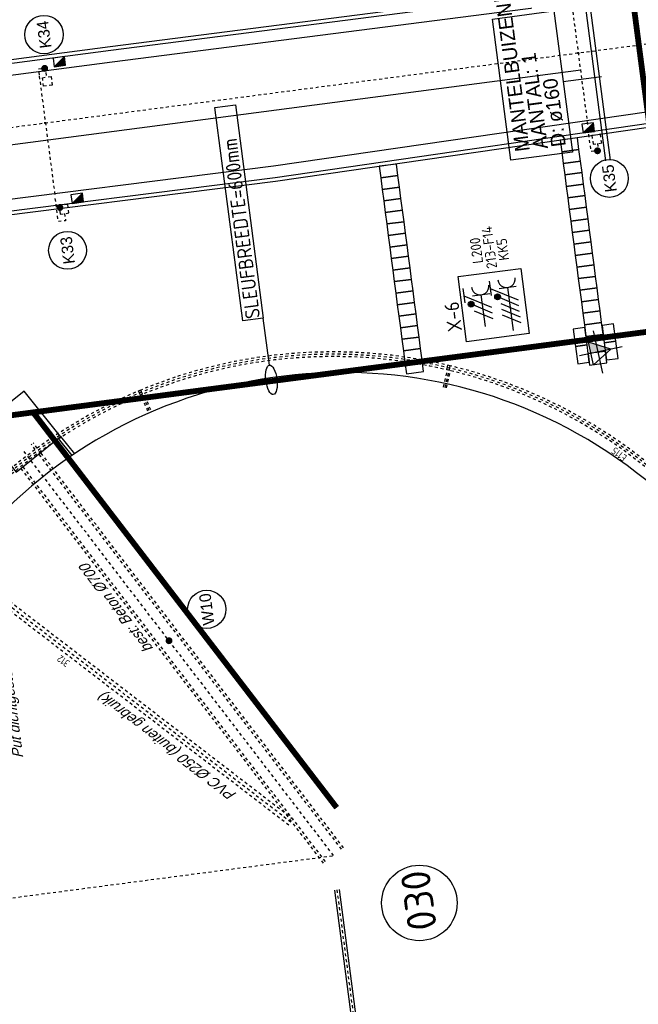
# Model space of a CAD drawing. Header units: metres. Extents: x 118052 to 118564, y 454784 to 455719.
# Tile 80 of 160: x 118248 to 118269, y 455292 to 455326. Entities that reach past the tile are written whole.
import ezdxf
from ezdxf.enums import TextEntityAlignment as Align

# ---------------------------------------------------------------- set-up
doc = ezdxf.new("R2010")
doc.units = ezdxf.units.M
doc.header["$LTSCALE"] = 0.5
for name, pattern in [('DASHED', [19.05, 12.7, -6.35]), ('Tauw_HIDDEN2', [5.6, 4, -1.6]), ('Tauw_L_Center1', [13, 8, -1.67, 1.66, -1.67]), ('Tauw_L_Center2', [6.499, 4, -0.833, 0.833, -0.833]), ('Tauw_Stramien', [13, 8, -1.67, 1.66, -1.67])]:
    doc.linetypes.add(name, pattern=pattern)
for name, color, linetype in [('_gebouwen', 7, 'Continuous'), ('_grastegel 40x60', 252, 'Continuous'), ('_molgoot', 7, 'Continuous'), ('_ob10', 7, 'Continuous'), ('_straatkolk', 7, 'Continuous'), ('_tb13', 7, 'Continuous'), ('A06-001-01', 7, 'Continuous'), ('BHV plan', 7, 'Continuous'), ('EL6221--', 6, 'Continuous'), ('EL6222--', 6, 'Continuous'), ('EL_N_A_EB00----REVISIE~-_-----', 1, 'Continuous'), ('GRAAFWERKZAAMHEDEN', 6, 'Continuous'), ('KABELLOOP', 6, 'Continuous'), ('Koningsstal VIEUWPORT', 254, 'Continuous'), ('ZU_B_-_AB00----ONDERDEEL__18_^200~-_-----', 1, 'Continuous'), ('ZU_B_-_AL999---LS_pvc250_zbr00__18_^200~-_-----', 1, 'Continuous'), ('ZU_B_-_AL999---LW_bet700-85_gw__18_^200~-_-----', 1, 'Continuous'), ('ZU_B_-_AL999---LW_bet700-85_gw__20_^200~M_-----', 1, 'Continuous'), ('ZU_B_-_EL999---LK_pvc125_sdr00~H_-----', 1, 'Tauw_L_Center2'), ('ZU_B_-_EL999---LS_pvc250_sdr00~H_-----', 1, 'Tauw_L_Center2'), ('ZU_B_-_EL999---LS_pvc250_zbr00~H_-----', 1, 'Tauw_L_Center2'), ('ZU_B_-_EL999---LS_pvc250_zbr00~W_-----', 8, 'Tauw_HIDDEN2'), ('ZU_B_-_EL999---LW_bet700-85_gw~H_-----', 1, 'Tauw_L_Center1'), ('ZU_B_-_EL999---LW_bet700-85_gw~W_-----', 8, 'Tauw_HIDDEN2'), ('ZU_B_-_EL999---LW_pvc110_vbr11~W_-----', 15, 'Tauw_HIDDEN2'), ('ZU_B_-_EL999---LW_pvc160_vbr11~H_-----', 1, 'Tauw_L_Center2'), ('ZU_B_-_EL999---LW_pvc160_vbr11~W_-----', 8, 'Tauw_HIDDEN2'), ('ZU_B_-_EL999---LX_onbXXX_sdr00~H_-----', 1, 'Tauw_L_Center2'), ('ZU_B_-_ML999---LW_bet700-85_gw__20_^200~M_-----', 1, 'Continuous'), ('ZU_N_-_AL999---LK_pvc125_sdr34__20_^200~M_-----', 7, 'Continuous'), ('ZU_N_-_EL999---LK_pvc125_sdr34~H_-----', 2, 'Tauw_L_Center2'), ('ZU_N_-_EL999---LSSpvc160_vgr11~H_-----', 2, 'Tauw_L_Center2'), ('ZU_N_-_EL999---LSSpvc160_vgr11~W_-----', 8, 'Continuous'), ('ZU_N_-_EL999---SYM_STRAATKOLK~-_----c', 7, 'Tauw_L_Center2'), ('ZU_N_-_MB00----SYM_SONDERING~-_001--', 1, 'Continuous'), ('ZU_N_-_ML999---LK_pvc125_sdr34__20_^200~M_-----', 7, 'Continuous'), ('ZU_N_N_MVRHX---ALG_Stramien~-_008--', 8, 'Tauw_Stramien')]:
    doc.layers.add(name, color=color, linetype=linetype)
doc.styles.add('BURO-018', font='Isocp.shx', dxfattribs={"height": 360})
doc.styles.add('BURO-025', font='Isocp.shx', dxfattribs={"height": 500})
doc.styles.add('ISOCPEUR', font='isocpeur.ttf', dxfattribs={"height": 2.5})
doc.styles.add('TAUW-ISOCP', font='tcb_isocp.shx')
doc.styles.add('tcb_isocp', font='tcb_isocp.shx')
doc.styles.add('WB025', font='ISO.SHX', dxfattribs={"height": 2.5})

# ---------------------------------------------------------------- blocks, each defined once
blk = doc.blocks.new('*U9')
at = {"layer": '_straatkolk'}
blk.add_hatch(color=256, dxfattribs=at).paths.add_polyline_path([(0.2, -0.15), (0.2, 0.15), (-0.2, -0.15)])
blk.add_lwpolyline([(0.2, -0.15), (0.2, 0.15), (-0.2, 0.15), (-0.2, -0.15)], close=True, dxfattribs=at)
blk.add_lwpolyline([(-0.2, -0.15), (0.2, 0.15)], dxfattribs=at)
blk = doc.blocks.new('zusondg1')
for p, q in [((0, -1.056), (0, 0.819)), ((-0.934, 0), (0.934, 0)), ((-0.5, 0.315), (0, -0.551)), ((-0.5, 0.315), (0.5, 0.315)), ((0, -0.551), (0.5, 0.315))]:
    blk.add_line(p, q)
for points in [[(0, -0.551), (0, 0.315), (0.5, 0.315)], [(0, -0.551), (0, 0.315), (0.5, 0.315), (0, -0.551)]]:
    blk.add_solid(points)
blk = doc.blocks.new('E00416')
at = {"color": 0, "linetype": 'Continuous'}
for p, q in [((-3, 7.98), (-3, 5.48)), ((-3, 6.73), (1.5, 4.13)), ((-1.5, 6.5), (1.5, 6.5)), ((0, 1), (0, 6.5)), ((1.5, 3.13), (-1.5, 4.87)), ((1.5, 2.13), (-1.5, 3.87))]:
    blk.add_line(p, q, dxfattribs=at)
at = {"color": 0, "linetype": 'Continuous', "const_width": 0.5}
blk.add_lwpolyline([(-1.68, 5.12, 1), (-2.18, 5.12, 1)], format="xyb", close=True, dxfattribs=at)
at = {"color": 0, "linetype": 'Continuous'}
blk.add_circle((-1.93, 5.12), 0.5, dxfattribs=at)
blk.add_arc((0, 8), 1.5, 180, 0, dxfattribs=at)
at = {"color": 0, "linetype": 'Continuous', "style": 'BURO-018', "flags": 1}
blk.add_attdef('E_MATCODE', text='', height=1.8, rotation=262.5837, dxfattribs=at).set_placement((-436086809.67, 176092602.94), align=Align.MIDDLE)
at = {"color": 0, "linetype": 'Continuous', "style": 'BURO-018'}
for tag, p in [('E_GKAST', (0, 13)), ('E_GROEP', (0, 10)), ('E_SGROEP', (4.5, 10))]:
    blk.add_attdef(tag, text='', height=1.8, dxfattribs=at).set_placement(p, align=Align.MIDDLE)
at = {"color": 0, "linetype": 'Continuous', "style": 'BURO-018', "flags": 1}
blk.add_attdef('E_VERMCODE', text='', height=1.8, dxfattribs=at).set_placement((13, 10), align=Align.MIDDLE)
blk = doc.blocks.new('111304D')
at = {"color": 0, "linetype": 'Continuous'}
for p, q in [((-3, 9.98), (-3, 7.48)), ((-3, 8.73), (1.5, 6.13)), ((-1.5, 8.5), (1.5, 8.5)), ((0, 1), (0, 8.5)), ((1.5, 5.13), (-1.5, 6.87)), ((1.5, 4.13), (-1.5, 5.87)), ((1.5, 3.13), (-1.5, 4.87)), ((1.5, 2.13), (-1.5, 3.87))]:
    blk.add_line(p, q, dxfattribs=at)
at = {"color": 0, "linetype": 'Continuous', "const_width": 0.5}
blk.add_lwpolyline([(-1.68, 7.12, 1), (-2.18, 7.12, 1)], format="xyb", close=True, dxfattribs=at)
at = {"color": 0, "linetype": 'Continuous'}
blk.add_circle((-1.93, 7.12), 0.5, dxfattribs=at)
blk.add_arc((0, 10), 1.5, 180, 0, dxfattribs=at)
at = {"color": 0, "linetype": 'Continuous', "style": 'BURO-018', "flags": 1}
blk.add_attdef('E_MATCODE', text='', height=1.8, rotation=262.5837, dxfattribs=at).set_placement((-436086809.67, 176092602.94), align=Align.MIDDLE)
at = {"color": 0, "linetype": 'Continuous', "style": 'BURO-018'}
for tag, p in [('E_GKAST', (0, 15.5)), ('E_GROEP', (0, 12.5)), ('E_SGROEP', (4.5, 12.5))]:
    blk.add_attdef(tag, text='', height=1.8, dxfattribs=at).set_placement(p, align=Align.MIDDLE)
at = {"color": 0, "linetype": 'Continuous', "style": 'BURO-018', "flags": 1}
blk.add_attdef('E_VERMCODE', text='', height=1.8, dxfattribs=at).set_placement((13, 12.5), align=Align.MIDDLE)
blk = doc.blocks.new('A$C051E189E')
at = {"layer": 'EL6221--'}
blk.add_lwpolyline([(115619, -81970), (117882, -81970), (117882, -84151), (115619, -84151)], close=True, dxfattribs=at)
ref = blk.add_blockref('111304D', (115590, -83618), dxfattribs=dict(at, xscale=200, yscale=200, zscale=200, rotation=270.0000221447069))
ref.add_attrib('E_GROEP', 'KK5', dxfattribs={"layer": '0', "color": 1, "linetype": 'Continuous', "height": 360, "rotation": 0, "style": 'BURO-018'}).set_placement((118612, -83618), align=Align.MIDDLE)
ref.add_attrib('E_GKAST', 'L200', dxfattribs={"layer": '0', "color": 1, "linetype": 'Continuous', "height": 360, "rotation": 0, "style": 'BURO-018'}).set_placement((118690, -82710), align=Align.MIDDLE)
ref.add_attrib('E_SGROEP', '213-F14', dxfattribs={"layer": '0', "color": 1, "linetype": 'Continuous', "height": 360, "rotation": 0, "style": 'BURO-018'}).set_placement((118743, -83167), align=Align.MIDDLE)
at = {"layer": 'EL6222--', "xscale": 200, "yscale": 200, "zscale": 200, "rotation": 270.0000221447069}
blk.add_blockref('E00416', (115858, -82681), dxfattribs=at)
at = {"layer": 'EL6221--', "color": 2, "style": 'BURO-025'}
blk.add_text('X-6', height=500, dxfattribs=at).set_placement((116017, -81873))
blk = doc.blocks.new('A$C6DFC50BF')
at = {"layer": 'GRAAFWERKZAAMHEDEN'}
for p, q in [((115702, -75120), (117332, -75120)), ((124082, -86439), (124082, -87769)), ((121183, -87545), (128183, -87545)), ((121183, -87705), (128183, -87705))]:
    blk.add_line(p, q, dxfattribs=at)
for points in [[(117332, -74406), (124755, -74406), (124755, -75120), (117332, -75120)], [(121628, -84298), (126535, -84298), (126535, -86439), (121628, -86439)]]:
    blk.add_lwpolyline(points, close=True, dxfattribs=at)
blk.add_ellipse((115192, -75120), major_axis=(510, 0), ratio=0.376946, dxfattribs=at)
at = {"layer": 'KABELLOOP', "linetype": 'DASHED', "const_width": 200}
for points in [[(128360, -91087), (128360, -89192), (115148, -89192), (115148, -55944)], [(115148, -66825), (100273, -75437)]]:
    blk.add_lwpolyline(points, dxfattribs=at)
at = {"layer": 'GRAAFWERKZAAMHEDEN', "color": 2, "style": 'BURO-025'}
blk.add_text('SLEUFBREEDTE=600mm', height=500, rotation=359.9837, dxfattribs=at).set_placement((117366, -75016))
at = {"layer": 'GRAAFWERKZAAMHEDEN', "color": 2}
for s, p in [('MANTELBUIZEN', (121868, -84989)), ('AANTAL: 1', (121868, -85622)), ('D: ø160', (121868, -86244))]:
    blk.add_text(s, height=500, rotation=359.9837, dxfattribs=at).set_placement(p)
blk = doc.blocks.new('Leidingen')
at = {"layer": 'ZU_B_-_EL999---LK_pvc125_sdr00~H_-----'}
for points in [[(-135616.4, -8691.1), (-139816.4, -8691.5)], [(-135612.7, -27231), (-139812.7, -27231.4)]]:
    blk.add_lwpolyline(points, dxfattribs=at)
for centre in [(-137239.7, -8691.3), (-137237.9, -27231.2)]:
    blk.add_circle(centre, 25, dxfattribs=at)
at = {"layer": 'ZU_B_-_EL999---LS_pvc250_zbr00~H_-----'}
blk.add_lwpolyline([(-162249.7, -13954.2), (-152183.4, -3885.9)], dxfattribs=at)
at = {"layer": 'ZU_B_-_EL999---LS_pvc250_zbr00~W_-----'}
for points in [[(-162338.6, -13866.3), (-152271.8, -3797.6)], [(-162166.9, -14048.1), (-152095, -3974.3)]]:
    blk.add_lwpolyline(points, dxfattribs=at)
at = {"layer": 'ZU_B_-_EL999---LW_bet700-85_gw~H_-----'}
blk.add_lwpolyline([(-163572.4, -15263), (-148338.1, -6465.6)], dxfattribs=at)
at = {"layer": 'ZU_B_-_EL999---LW_bet700-85_gw~W_-----'}
for points in [[(-163789.9, -14886.3), (-148892.5, -6283.4)], [(-163747.4, -14959.9), (-148848.3, -6356.1)], [(-148359.7, -6882.2), (-148163.1, -6768.7)], [(-163397.3, -15566.1), (-148498.3, -6962.2)], [(-163354.8, -15639.7), (-148457.4, -7036.8)], [(-148318.8, -6956.8), (-148120.6, -6842.3)]]:
    blk.add_lwpolyline(points, dxfattribs=at)
at = {"layer": 'ZU_B_-_EL999---LW_pvc110_vbr11~W_-----'}
for points in [[(-147556.2, -10901.7), (-146969, -10744.3)], [(-147542, -10954.9), (-146954.7, -10797.5)], [(-147527.7, -11008), (-146940.5, -10850.6)], [(-148095.9, -21228.2), (-147528.4, -21445.9)], [(-148076.2, -21176.8), (-147433.9, -21423.3)], [(-148056.5, -21125.5), (-147489, -21343.2)]]:
    blk.add_lwpolyline(points, dxfattribs=at)
at = {"layer": 'ZU_B_-_EL999---LW_pvc160_vbr11~H_-----'}
blk.add_lwpolyline([(-173601.5, -29254.8, 0.1436279), (-164439.4, -32470.3, 0.1583844), (-154141.9, -29709.5, 0.1583845), (-147433.9, -21423.3, 0.1583844), (-146877.5, -10776.7, 0.0933316), (-149643.3, -5022.7), (-143169.1, 1452.7, 0.1989124), (-143145.1, 1510.7), (-143145.2, 2108.2)], format="xyb", dxfattribs=at)
at = {"layer": 'ZU_B_-_EL999---LW_pvc160_vbr11~W_-----', "linetype": 'Continuous'}
for p, q in [((-146975.5, -10720.2), (-146820.9, -10678.7)), ((-146954.7, -10797.5), (-146800.2, -10756)), ((-147479.9, -21319.9), (-147330.5, -21377.3)), ((-147508.6, -21394.6), (-147359.2, -21451.9))]:
    blk.add_line(p, q, dxfattribs=at)
at = {"layer": 'ZU_B_-_EL999---LW_pvc160_vbr11~W_-----'}
for points in [[(-173648.2, -29319.8, 0.1436279), (-164443.5, -32550.2, 0.1583844), (-154098.4, -29776.6, 0.1583845), (-147359.2, -21451.9, 0.1583844), (-146800.2, -10756, 0.0923313), (-149538.2, -5030.7), (-143112.6, 1396.1, 0.1989124), (-143065.1, 1510.7), (-143065.2, 2108.2)], [(-173554.9, -29189.8, 0.1436279), (-164435.2, -32390.4, 0.1583844), (-154185.5, -29642.4, 0.1583845), (-147508.6, -21394.6, 0.1583844), (-146954.7, -10797.5, 0.0943408), (-149748.6, -5014.8), (-143225.7, 1509.3, 0.1989124), (-143225.1, 1510.7), (-143225.2, 2108.2)]]:
    blk.add_lwpolyline(points, format="xyb", dxfattribs=at)
at = {"layer": 'ZU_B_-_EL999---LX_onbXXX_sdr00~H_-----'}
blk.add_lwpolyline([(-137240.1, -4466.3), (-137237.5, -31274.5)], dxfattribs=at)
blk.add_lwpolyline([(-137240.1, -4466.3), (-137237.5, -31274.5)], dxfattribs=at)
at = {"layer": 'ZU_B_-_ML999---LW_bet700-85_gw__20_^200~M_-----', "flags": 128}
blk.add_lwpolyline([(-155497.7, -10600.1, 0, 0, 0), (-155561.9, -10498.7, 0, 91.8, 0), (-155557, -10506.4, 91.8, 169.7, 0), (-155543.1, -10528.4, 169.7, 221.7, 0), (-155522.3, -10561.3, 221.7, 240, 0), (-155497.7, -10600.1, 240, 221.7, 0), (-155473.2, -10638.9, 221.7, 169.7, 0), (-155452.4, -10671.8, 169.7, 91.8, 0), (-155438.5, -10693.8, 91.8, 0, 0), (-155433.6, -10701.5, 0, 0, 0), (-155497.7, -10600.1, 0, 0, 0), (-154945.4, -11473.4, 0, 0, 0)], format="xyseb", dxfattribs=at)
at = {"layer": 'ZU_B_-_ML999---LW_bet700-85_gw__20_^200~M_-----'}
blk.add_circle((-154593.2, -12030.2), 658.8, dxfattribs=at)
at = {"layer": 'ZU_N_-_EL999---LK_pvc125_sdr34~H_-----', "flags": 128}
for points in [[(-140424.2, -8941.4), (-140674.2, -8941.4), (-140674.2, -8691.4), (-139816.4, -8691.5)], [(-135624.2, -8941.4), (-135374.2, -8941.4), (-135374.2, -8691.4), (-135616.4, -8691.1)], [(-140420.5, -27481.3), (-140670.5, -27481.3), (-140670.5, -27231.3), (-139812.7, -27231.4)]]:
    blk.add_lwpolyline(points, dxfattribs=at)
at = {"layer": 'ZU_N_-_EL999---LSSpvc160_vgr11~H_-----'}
blk.add_lwpolyline([(-164770.3, -15224.8), (-180150.7, -15225.8, -0.1989124)], format="xyb", dxfattribs=at)
at = {"layer": 'ZU_N_-_EL999---LSSpvc160_vgr11~W_-----'}
for points in [[(-164770.3, -15304.8), (-190698.6, -15306.4, -0.1989124), (-191151.2, -15119), (-194202.9, -12067.7, -0.1985063), (-194390.4, -11616.1), (-194398.4, -6706.5)], [(-164770.3, -15144.8), (-190698.6, -15146.4, -0.1989124), (-191038.1, -15005.9), (-194089.8, -11954.5, -0.1985063), (-194230.4, -11615.9), (-194238.4, -6706.4)]]:
    blk.add_lwpolyline(points, format="xyb", dxfattribs=at)
at = {"layer": 'ZU_N_-_EL999---SYM_STRAATKOLK~-_----c', "lineweight": -3}
for points in [[(-140425.7, -9091.4), (-140125.7, -9091.4), (-140125.7, -8791.4), (-140425.7, -8791.4)], [(-135681.3, -9091.4), (-135981.3, -9091.4), (-135981.3, -8791.4), (-135681.3, -8791.4)], [(-140421.7, -27631.3), (-140121.7, -27631.3), (-140121.7, -27331.3), (-140421.7, -27331.3)]]:
    blk.add_lwpolyline(points, close=True, dxfattribs=at)
at = {"layer": 'ZU_N_-_ML999---LK_pvc125_sdr34__20_^200~M_-----', "flags": 128}
for points in [[(-140197.5, -8810.4, 0, 0, 0), (-140077.7, -8802.6, 0, 91.8, 0), (-140086.8, -8803.2, 91.8, 169.7, 0), (-140112.8, -8804.9, 169.7, 221.7, 0), (-140151.6, -8807.4, 221.7, 240, 0), (-140197.5, -8810.4, 240, 221.7, 0), (-140243.3, -8813.4, 221.7, 169.7, 0), (-140282.1, -8816, 169.7, 91.8, 0), (-140308.1, -8817.7, 91.8, 0, 0), (-140317.2, -8818.3, 0, 0, 0), (-140197.5, -8810.4, 0, 0, 0), (-140569.4, -8834.8, 0, 0, 0)], [(-135374.2, -8911.8, 0, 0, 0), (-135493.5, -8898.8, 0, 91.8, 0), (-135484.4, -8899.8, 91.8, 169.7, 0), (-135458.6, -8902.6, 169.7, 221.7, 0), (-135419.8, -8906.8, 221.7, 240, 0), (-135374.2, -8911.8, 240, 221.7, 0), (-135328.6, -8916.8, 221.7, 169.7, 0), (-135289.8, -8921, 169.7, 91.8, 0), (-135264, -8923.8, 91.8, 0, 0), (-135254.9, -8924.8, 0, 0, 0), (-135374.2, -8911.8, 0, 0, 0), (-134873.8, -8966.4, 0, 0, 0)], [(-140670.5, -27452.9, 0, 0, 0), (-140555, -27420.3, 0, 91.8, 0), (-140563.8, -27422.8, 91.8, 169.7, 0), (-140588.9, -27429.8, 169.7, 221.7, 0), (-140626.3, -27440.4, 221.7, 240, 0), (-140670.5, -27452.9, 240, 221.7, 0), (-140714.7, -27465.4, 221.7, 169.7, 0), (-140752.2, -27475.9, 169.7, 91.8, 0), (-140777.2, -27483, 91.8, 0, 0), (-140786, -27485.5, 0, 0, 0), (-140670.5, -27452.9, 0, 0, 0), (-141040.8, -27557.3, 0, 0, 0)]]:
    blk.add_lwpolyline(points, format="xyseb", dxfattribs=at)
at = {"layer": 'ZU_N_-_ML999---LK_pvc125_sdr34__20_^200~M_-----'}
for centre, radius in [((-141697.2, -8877.5), 652.4), ((-134214.8, -9038.4), 663), ((-141668.7, -27734.5), 652.4)]:
    blk.add_circle(centre, radius, dxfattribs=at)
at = {"layer": 'ZU_N_N_MVRHX---ALG_Stramien~-_008--'}
blk.add_line((-163594.5, -15224.7), (-163594.5, 4715), dxfattribs=at)
at = {"layer": 'EL_N_A_EB00----REVISIE~-_-----'}
for name in ['A$C051E189E', 'A$C6DFC50BF']:
    blk.add_blockref(name, (-262229.9, 59850.1), dxfattribs=at)
at = {"layer": 'ZU_N_-_MB00----SYM_SONDERING~-_001--', "xscale": 799.9999999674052, "yscale": 800.0000000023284, "zscale": 799.9999999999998, "rotation": 4.735440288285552}
blk.add_blockref('zusondg1', (-147551.3, -26576.1), dxfattribs=at)
at = {"layer": 'ZU_B_-_AB00----ONDERDEEL__18_^200~-_-----', "style": 'TAUW-ISOCP', "oblique": 20.00024}
blk.add_text('Put dichtgestort', height=360, dxfattribs=at).set_placement((-155504.1, -5090.5), align=Align.RIGHT)
at = {"layer": 'ZU_B_-_AL999---LS_pvc250_zbr00__18_^200~-_-----', "style": 'TAUW-ISOCP', "oblique": 20.00024}
blk.add_text('PVC %%129250 (buiten gebruik)', height=360, rotation=45.00544, dxfattribs=at).set_placement((-161035.7, -12248.8))
at = {"layer": 'ZU_B_-_AL999---LW_bet700-85_gw__18_^200~-_-----', "style": 'tcb_isocp', "oblique": 20.00024}
blk.add_text('best: Beton %%129700', height=360, rotation=30.00544, dxfattribs=at).set_placement((-155695.4, -10043.3))
at = {"layer": 'ZU_B_-_AL999---LW_bet700-85_gw__20_^200~M_-----', "style": 'tcb_isocp'}
blk.add_text('W10', height=400, dxfattribs=at).set_placement((-154593.2, -12030.2), align=Align.MIDDLE)
at = {"layer": 'ZU_B_-_EL999---LS_pvc250_sdr00~H_-----', "style": 'WB025'}
blk.add_text('312', height=250, rotation=46.06331, dxfattribs=at).set_placement((-155773.4, -7133.2))
at = {"layer": 'ZU_B_-_EL999---LW_pvc160_vbr11~H_-----', "style": 'WB025'}
blk.add_text('E115', height=250, rotation=45.00544, dxfattribs=at).set_placement((-151246.5, -27112.6))
at = {"layer": 'ZU_N_-_AL999---LK_pvc125_sdr34__20_^200~M_-----', "style": 'tcb_isocp'}
for s, p in [('K33', (-141697.2, -8877.5)), ('K34', (-134214.8, -9038.4)), ('K35', (-141668.7, -27734.5))]:
    blk.add_text(s, height=400, dxfattribs=at).set_placement(p, align=Align.MIDDLE)

msp = doc.modelspace()

# ---------------------------------------------------------------- linework, layer by layer
at = {"layer": '_gebouwen'}
msp.add_lwpolyline([(118273.585, 455288.704, 14.446878), (118270.811, 455285.071), (118273.552, 455282.938), (118276.326, 455286.569)], format="xyb", close=True, dxfattribs=at)
msp.add_lwpolyline([(118249.436, 455311.242), (118248.189, 455312.805), (118246.658, 455311.584), (118247.906, 455310.021), (118249.436, 455311.242)], dxfattribs=at)
msp.add_circle((118261.787, 455295.201), 1.3, dxfattribs=at)
at = {"layer": '_grastegel 40x60'}
for points in [[(118267.281, 455321.115), (118267.229, 455321.512), (118266.634, 455321.434), (118266.686, 455321.037)], [(118267.333, 455320.718), (118267.281, 455321.115), (118266.686, 455321.037), (118266.738, 455320.64)], [(118267.385, 455320.322), (118267.333, 455320.718), (118266.738, 455320.64), (118266.79, 455320.244)], [(118261.05, 455320.219), (118260.998, 455320.616), (118260.404, 455320.538), (118260.456, 455320.141)], [(118261.102, 455319.823), (118261.05, 455320.219), (118260.456, 455320.141), (118260.508, 455319.745)], [(118267.437, 455319.925), (118267.385, 455320.322), (118266.79, 455320.244), (118266.842, 455319.847)], [(118261.154, 455319.426), (118261.102, 455319.823), (118260.508, 455319.745), (118260.56, 455319.348)], [(118267.489, 455319.529), (118267.437, 455319.925), (118266.842, 455319.847), (118266.894, 455319.451)], [(118261.206, 455319.029), (118261.154, 455319.426), (118260.56, 455319.348), (118260.612, 455318.951)], [(118267.541, 455319.132), (118267.489, 455319.529), (118266.894, 455319.451), (118266.946, 455319.054)], [(118261.258, 455318.633), (118261.206, 455319.029), (118260.612, 455318.951), (118260.664, 455318.555)], [(118267.593, 455318.735), (118267.541, 455319.132), (118266.946, 455319.054), (118266.998, 455318.657)], [(118267.645, 455318.339), (118267.593, 455318.735), (118266.998, 455318.657), (118267.05, 455318.261)], [(118261.31, 455318.236), (118261.258, 455318.633), (118260.664, 455318.555), (118260.716, 455318.158)], [(118267.697, 455317.942), (118267.645, 455318.339), (118267.05, 455318.261), (118267.102, 455317.864)], [(118261.362, 455317.839), (118261.31, 455318.236), (118260.716, 455318.158), (118260.768, 455317.761)], [(118261.414, 455317.443), (118261.362, 455317.839), (118260.768, 455317.761), (118260.82, 455317.365)], [(118267.749, 455317.546), (118267.697, 455317.942), (118267.102, 455317.864), (118267.154, 455317.468)], [(118261.466, 455317.046), (118261.414, 455317.443), (118260.82, 455317.365), (118260.872, 455316.968)], [(118267.801, 455317.149), (118267.749, 455317.546), (118267.154, 455317.468), (118267.206, 455317.071)], [(118261.518, 455316.65), (118261.466, 455317.046), (118260.872, 455316.968), (118260.924, 455316.572)], [(118267.853, 455316.752), (118267.801, 455317.149), (118267.206, 455317.071), (118267.258, 455316.674)], [(118261.57, 455316.253), (118261.518, 455316.65), (118260.924, 455316.572), (118260.976, 455316.175)], [(118267.905, 455316.356), (118267.853, 455316.752), (118267.258, 455316.674), (118267.31, 455316.278)], [(118267.957, 455315.959), (118267.905, 455316.356), (118267.31, 455316.278), (118267.362, 455315.881)], [(118261.622, 455315.856), (118261.57, 455316.253), (118260.976, 455316.175), (118261.028, 455315.778)], [(118261.674, 455315.46), (118261.622, 455315.856), (118261.028, 455315.778), (118261.08, 455315.382)], [(118268.009, 455315.563), (118267.957, 455315.959), (118267.362, 455315.881), (118267.414, 455315.485)], [(118261.726, 455315.063), (118261.674, 455315.46), (118261.08, 455315.382), (118261.132, 455314.985)], [(118268.061, 455315.166), (118268.009, 455315.563), (118267.414, 455315.485), (118267.466, 455315.088)], [(118261.778, 455314.667), (118261.726, 455315.063), (118261.132, 455314.985), (118261.184, 455314.589)], [(118267.479, 455314.989), (118267.082, 455314.937), (118267.16, 455314.342), (118267.557, 455314.394)], [(118268.113, 455314.769), (118268.061, 455315.166), (118267.466, 455315.088), (118267.518, 455314.691)], [(118268.471, 455315.119), (118268.074, 455315.067), (118268.152, 455314.472), (118268.549, 455314.524)], [(118261.83, 455314.27), (118261.778, 455314.667), (118261.184, 455314.589), (118261.236, 455314.192)], [(118267.557, 455314.394), (118267.16, 455314.342), (118267.238, 455313.747), (118267.635, 455313.799)], [(118268.549, 455314.524), (118268.152, 455314.472), (118268.23, 455313.877), (118268.627, 455313.929)], [(118261.882, 455313.873), (118261.83, 455314.27), (118261.236, 455314.192), (118261.288, 455313.795)], [(118268.243, 455313.778), (118268.191, 455314.174), (118267.596, 455314.096), (118267.648, 455313.7)], [(118261.934, 455313.477), (118261.882, 455313.873), (118261.288, 455313.795), (118261.34, 455313.399)]]:
    msp.add_lwpolyline(points, close=True, dxfattribs=at)
at = {"layer": '_molgoot'}
msp.add_lwpolyline([(118271.701, 455326.76), (118271.701, 455326.76), (118251.217, 455324.124), (118244.31, 455323.219, -0.414214), (118238.703, 455327.526), (118238.64, 455328.034), (118232.766, 455373.106, 0.428235), (118222.083, 455381.441), (118207.121, 455379.497, 0.421547), (118198.775, 455368.802), (118204.744, 455322.82, -0.406123), (118199.969, 455316.833), (118162.837, 455312.126), (118164.795, 455297.305)], format="xyb", dxfattribs=at)
at = {"layer": '_ob10'}
for p, q in [((118249.436, 455311.242), (118249.913, 455310.644)), ((118249.358, 455311.18), (118249.83, 455310.588))]:
    msp.add_line(p, q, dxfattribs=at)
at = {"layer": '_tb13'}
for points in [[(118271.701, 455326.76), (118271.632, 455327.285), (118251.149, 455324.65), (118244.241, 455323.744, -0.414214), (118239.228, 455327.595), (118239.166, 455328.102), (118233.293, 455373.167, 0.427849), (118222.01, 455381.966), (118207.058, 455380.023, 0.421348), (118198.25, 455368.732), (118204.217, 455322.76, -0.405656), (118199.902, 455317.359), (118162.242, 455312.585), (118164.269, 455297.24)], [(118271.571, 455326.743), (118271.514, 455327.139), (118251.166, 455324.521), (118244.258, 455323.615, -0.414214), (118239.099, 455327.578), (118239.037, 455328.085), (118233.164, 455373.152, 0.427941), (118222.028, 455381.837), (118207.074, 455379.894, 0.421396), (118198.379, 455368.749), (118204.346, 455322.775, -0.405777), (118199.918, 455317.23), (118162.388, 455312.472), (118164.398, 455297.256)], [(118272.221, 455322.781), (118256.767, 455320.542), (118245.319, 455319.098), (118244.226, 455318.955, 0.414214), (118239.918, 455313.347), (118242.217, 455295.812)], [(118272.273, 455322.385), (118256.821, 455320.146), (118245.371, 455318.701), (118244.278, 455318.558, 0.414214), (118240.315, 455313.399), (118242.566, 455296.228)], [(118272.29, 455322.256), (118256.838, 455320.017), (118245.388, 455318.572), (118244.295, 455318.429, 0.414214), (118240.444, 455313.416), (118242.559, 455297.279)]]:
    msp.add_lwpolyline(points, format="xyb", dxfattribs=at)
at = {"layer": 'BHV plan', "color": 2, "linetype": 'Continuous'}
msp.add_line((118267.34, 455323.847), (118164.189, 455310.267), dxfattribs=at)

# ---------------------------------------------------------------- block references
at = {"layer": '_molgoot'}
for p, rotation in [((118249.394, 455324.139), 7.190867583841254), ((118267.6, 455321.862), 7.457617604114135), ((118250.011, 455319.438), 7.190867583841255)]:
    msp.add_blockref('*U9', p, dxfattribs=dict(at, rotation=rotation))
at = {"layer": 'Koningsstal VIEUWPORT', "color": 6, "xscale": 0.0009975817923, "yscale": 0.0009975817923, "zscale": 0.0009975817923, "rotation": 97.46987594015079}
msp.add_blockref('Leidingen', (118222.52, 455456.651), dxfattribs=at)

# ---------------------------------------------------------------- texts
at = {"layer": 'A06-001-01', "style": 'ISOCPEUR'}
msp.add_text('030', height=1, rotation=97.7506, dxfattribs=at).set_placement((118262.399, 455294.326))

doc.saveas('drawing.dxf')
